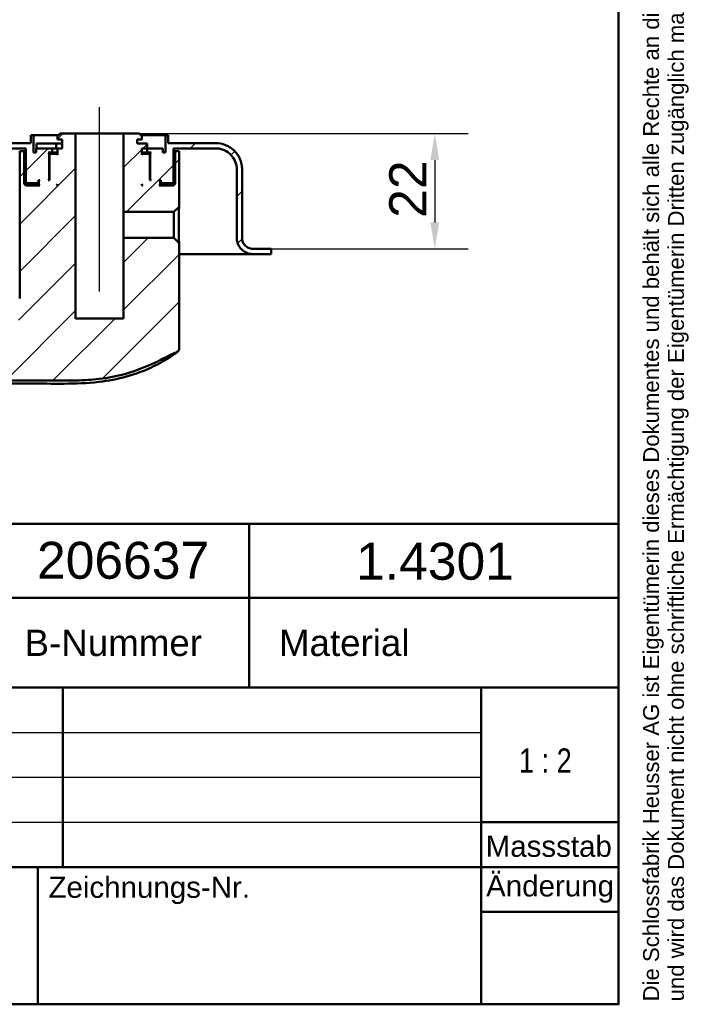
# Model space of a CAD drawing. Header units: millimetres. Extents: x 20 to 833, y 20 to 574.
# Tile 13 of 23: x 707 to 833, y 20 to 206. Entities that reach past the tile are written whole.
import ezdxf
from ezdxf.enums import TextEntityAlignment as Align

# ---------------------------------------------------------------- set-up
doc = ezdxf.new("R2010")
doc.units = ezdxf.units.MM
doc.header["$LTSCALE"] = 2
for name, color, linetype, lineweight in [('Bemaßungen(DIN)', 7, 'Continuous', 25), ('Mittellinie(DIN)', 7, 'Continuous', 25), ('Sichtbare Kanten(DIN)', 7, 'Continuous', 50), ('Skizziergeometrie(DIN)', 7, 'Continuous', 50), ('Skizzierlinie(DIN)', 7, 'Continuous', 25), ('Symbole(DIN)', 7, 'Continuous', 25)]:
    doc.layers.add(name, color=color, linetype=linetype, lineweight=lineweight)
doc.layers.add('Schraffur', color=179, linetype='Continuous', lineweight=9, true_color=0x1e1e47)
doc.styles.add('Aktuell-DIN', font='arial.ttf')
doc.styles.add('STANDARD-DIN~0', font='arial.ttf')
doc.styles.add('Textstil10', font='arial.ttf')
doc.styles.add('Textstil41', font='arial.ttf', dxfattribs={"width": 0.8})
doc.styles.add('Textstil83', font='arial.ttf', dxfattribs={"width": 0.8})
doc.dimstyles.new('CAD-LAN', dxfattribs={"dimscale": 2, "dimtxt": 3.5, "dimasz": 2.5, "dimexe": 3.175, "dimexo": 0, "dimgap": 0.8, "dimtad": 1, "dimrnd": 1e-08, "dimtxsty": 'STANDARD-DIN~0', "dimcen": 0.09, "dimdle": 10, "dimclrd": 250, "dimclre": 250, "dimclrt": 250, "dimadec": 0, "dimazin": 2, "dimtfac": 1, "dimtmove": 0, "dimatfit": 3, "dimfxl": 1, "dimtolj": 1, "dimtzin": 0, "dimlwd": 25, "dimlwe": 25, "dimarcsym": 0})

# ---------------------------------------------------------------- blocks, each defined once
blk = doc.blocks.new('Ränder Standardrahmen')
at = {"layer": 'Skizziergeometrie(DIN)', "flags": 128}
blk.add_lwpolyline([(10, 10), (10, 287), (410, 287), (410, 10), (10, 10)], dxfattribs=at)
blk = doc.blocks.new('Schriftfelder Heusser')
at = {"layer": 'Skizziergeometrie(DIN)'}
for p, q in [((101, 236.917), (291, 236.917)), ((256, 229.917), (256, 236.917)), ((291, 236.917), (291, 229.917)), ((101, 229.917), (291, 229.917)), ((256, 229.917), (256, 221.417)), ((291, 229.917), (291, 191.417)), ((101, 221.417), (291, 221.417)), ((238.348, 221.417), (238.348, 204.417)), ((278, 221.417), (278, 191.417)), ((278, 208.667), (291, 208.667)), ((101, 204.417), (291, 204.417)), ((236, 204.417), (236, 191.417)), ((278, 200.167), (291, 200.167)), ((291, 191.417), (101, 191.417))]:
    blk.add_line(p, q, dxfattribs=at)
at = {"layer": 'Skizzierlinie(DIN)'}
for p, q in [((162.348, 217.167), (278, 217.167)), ((162.348, 212.917), (278, 212.917)), ((162.348, 208.667), (278, 208.667))]:
    blk.add_line(p, q, dxfattribs=at)
at = {"layer": 'Symbole(DIN)', "color": 7, "insert": (293.332, 191.695), "char_height": 1.5, "width": 182.3003, "attachment_point": 1, "rotation": 90, "line_spacing_factor": 0.944221, "style": 'Aktuell-DIN'}
blk.add_mtext('\\fArial|b0|i0;\\H1.5000;Die Schlossfabrik Heusser AG ist Eigentümerin dieses Dokumentes und behält sich alle Rechte an diesem und dem dargestellten Gegenstand vor. Der Empfänger anerkennt diese Rechte\\Pund wird das Dokument nicht ohne schriftliche Ermächtigung der Eigentümerin Dritten zugänglich machen oder zu anderen Zwecken verwenden, zu dem es ihm übergeben worden ist.\\P ', dxfattribs=at)
at = {"layer": 'Symbole(DIN)', "color": 179, "true_color": 0x262659, "style": 'Aktuell-DIN'}
for s, insert, char_height, attachment_point in [('B-Nummer', (234.739, 225.624), 2.4892, 4), ('Material', (265.018, 225.624), 2.4892, 5), ('\\fArial|b0|i0;\\H2.0000;Massstab', (284.392, 206.366), 2, 5), ('\\fArial|b0|i0;Zeichnungs-Nr.', (237, 203.5), 2, 1)]:
    blk.add_mtext(s, dxfattribs=dict(at, insert=insert, char_height=char_height, attachment_point=attachment_point))
at = {"layer": 'Symbole(DIN)', "color": 179, "true_color": 0x262659, "insert": (284.513, 202.326), "char_height": 2, "width": 12.11433, "attachment_point": 5, "style": 'Aktuell-DIN'}
blk.add_mtext('\\fArial|b0|i0;Änderung', dxfattribs=at)
at = {"layer": 'Symbole(DIN)', "color": 179, "true_color": 0x262659, "style": 'Textstil10'}
blk.add_attdef('ERSTELLUNGSDATUM_001', (217.042, 218.291), '', height=2, dxfattribs=at)
at = {"layer": 'Symbole(DIN)', "color": 179, "true_color": 0x262659}
for tag, height, style, p in [('AUTOR', 2.489, 'Aktuell-DIN', (240.035, 219.263)), ('KONTROLLDATUM', 2, 'Textstil10', (217.417, 215.038)), ('KONTROLLIERT_VON', 2, 'Textstil10', (239.981, 215.054))]:
    blk.add_attdef(tag, text='', height=height, dxfattribs=dict(at, style=style)).set_placement(p, align=Align.MIDDLE_LEFT)
at = {"layer": 'Symbole(DIN)', "color": 7, "style": 'Textstil83', "width": 0.8}
blk.add_attdef('Anfänglicher_Ansichtsmaßstab_001', (281.568, 213.345), '', height=2.3, dxfattribs=at)
at = {"layer": 'Symbole(DIN)', "color": 179, "true_color": 0x262659, "style": 'Textstil10'}
blk.add_attdef('PROJEKT', text='', height=2, dxfattribs=at).set_placement((217.773, 209.719), align=Align.BOTTOM_LEFT)
at = {"layer": 'Symbole(DIN)', "color": 7, "style": 'Textstil41', "width": 0.8}
blk.add_attdef('STATUS', text='', height=5, dxfattribs=at).set_placement((284.526, 195.865), align=Align.MIDDLE_CENTER)
blk = doc.blocks.new('*D26')
at = {"layer": 'Bemaßungen(DIN)', "color": 250, "linetype": 'Continuous', "lineweight": 25, "true_color": 0x3f3f3f, "transparency": 16777216}
for p, q in [((729.19, 184.88), (791.54, 184.88)), ((785.19, 179.88), (785.19, 168.08)), ((753.19, 163.08), (791.54, 163.08))]:
    blk.add_line(p, q, dxfattribs=at)
at = {"layer": 'Bemaßungen(DIN)', "color": 250, "linetype": 'Continuous', "true_color": 0x3f3f3f, "transparency": 16777216}
for points in [[(784.36, 179.88), (786.03, 179.88), (785.19, 184.88)], [(784.36, 168.08), (786.03, 168.08), (785.19, 163.08)]]:
    blk.add_solid(points, dxfattribs=at)
at = {"layer": 'Defpoints', "color": 0, "linetype": 'Continuous', "transparency": 16777216}
for p in [(729.19, 184.88), (753.19, 163.08), (785.19, 163.08)]:
    blk.add_point(p, dxfattribs=at)
at = {"layer": 'Bemaßungen(DIN)', "color": 250, "linetype": 'Continuous', "lineweight": 25, "true_color": 0x3f3f3f, "transparency": 16777216, "insert": (776.56, 168.94), "char_height": 7, "attachment_point": 1, "rotation": 90, "style": 'STANDARD-DIN~0'}
blk.add_mtext('\\A1;22', dxfattribs=at)
blk = doc.blocks.new('*D27')
at = {"layer": 'Bemaßungen(DIN)', "color": 250, "linetype": 'Continuous', "lineweight": 25, "true_color": 0x3f3f3f, "transparency": 16777216}
for p, q in [((540.19, 162.08), (513.84, 162.08)), ((520.19, 142.53), (520.19, 157.08)), ((712.54, 137.53), (513.84, 137.53))]:
    blk.add_line(p, q, dxfattribs=at)
at = {"layer": 'Bemaßungen(DIN)', "color": 250, "linetype": 'Continuous', "true_color": 0x3f3f3f, "transparency": 16777216}
for points in [[(519.36, 157.08), (521.03, 157.08), (520.19, 162.08)], [(519.36, 142.53), (521.03, 142.53), (520.19, 137.53)]]:
    blk.add_solid(points, dxfattribs=at)
at = {"layer": 'Defpoints', "color": 0, "linetype": 'Continuous', "transparency": 16777216}
for p in [(520.19, 162.08), (540.19, 162.08), (712.54, 137.53)]:
    blk.add_point(p, dxfattribs=at)
at = {"layer": 'Bemaßungen(DIN)', "color": 250, "linetype": 'Continuous', "lineweight": 25, "true_color": 0x3f3f3f, "transparency": 16777216, "insert": (511.45, 144.71), "char_height": 7, "attachment_point": 1, "rotation": 90, "style": 'STANDARD-DIN~0'}
blk.add_mtext('\\A1;25', dxfattribs=at)

msp = doc.modelspace()

# ---------------------------------------------------------------- hatches: boundary and pattern name
at = {"layer": 'Schraffur'}
h = msp.add_hatch(dxfattribs=at)
h.set_pattern_fill('ANSI31', color=256, scale=50.8, style=0)
h.set_pattern_definition([(45, (0, 0), (-4.49013, 4.49013), [])])
edge = h.paths.add_edge_path()
edge.add_line((747.693, 178.082), (747.693, 165.082))
edge.add_spline(control_points=[(747.693, 165.082), (747.693, 164.873), (747.715, 164.666), (747.799, 164.264), (747.861, 164.071), (748.099, 163.523), (748.327, 163.196), (748.888, 162.656), (749.212, 162.444), (749.926, 162.155), (750.306, 162.082), (750.693, 162.082)], knot_values=[-0.4735831, -0.4735831, -0.4735831, -0.4735831, -0.4108832, -0.4108832, -0.3500812, -0.3500812, -0.2314327, -0.2314327, -0.1160757, -0.1160757, -0.0000071, -0.0000071, -0.0000071, -0.0000071], degree=3, periodic=0)
edge.add_line((750.693, 162.082), (754.193, 162.082))
edge.add_line((754.193, 162.082), (754.193, 163.052))
edge.add_line((754.193, 163.052), (753.193, 163.052))
edge.add_line((753.193, 163.052), (753.193, 163.082))
edge.add_line((753.193, 163.082), (750.693, 163.082))
edge.add_spline(control_points=[(750.693, 163.082), (750.554, 163.082), (750.416, 163.096), (750.148, 163.153), (750.019, 163.194), (749.654, 163.353), (749.436, 163.505), (749.076, 163.878), (748.935, 164.095), (748.742, 164.571), (748.693, 164.824), (748.693, 165.082)], knot_values=[-0.3157143, -0.3157143, -0.3157143, -0.3157143, -0.2739221, -0.2739221, -0.2333875, -0.2333875, -0.1542884, -0.1542884, -0.0773838, -0.0773838, 0, 0, 0, 0], degree=3, periodic=0)
edge.add_line((748.693, 165.082), (748.693, 178.082))
edge.add_spline(control_points=[(748.693, 178.082), (748.693, 178.43), (748.658, 178.776), (748.517, 179.446), (748.414, 179.768), (748.017, 180.68), (747.637, 181.226), (746.703, 182.126), (746.162, 182.478), (744.972, 182.96), (744.338, 183.082), (743.693, 183.082)], knot_values=[-0.7893052, -0.7893052, -0.7893052, -0.7893052, -0.6848053, -0.6848053, -0.5834686, -0.5834686, -0.3857211, -0.3857211, -0.1934595, -0.1934595, 0, 0, 0, 0], degree=3, periodic=0)
edge.add_line((743.693, 183.082), (734.693, 183.082))
edge.add_line((734.693, 183.082), (734.693, 184.582))
edge.add_line((734.693, 184.582), (734.193, 184.582))
edge.add_line((734.193, 184.582), (734.193, 181.282))
edge.add_line((734.193, 181.282), (733.693, 181.282))
edge.add_line((733.693, 181.282), (733.693, 182.082))
edge.add_line((733.693, 182.082), (730.71, 182.082))
edge.add_line((730.71, 182.082), (730.71, 182.982))
edge.add_line((730.71, 182.982), (728.793, 182.982))
edge.add_line((728.793, 182.982), (728.793, 183.782))
edge.add_line((728.793, 183.782), (729.693, 183.782))
edge.add_line((729.693, 183.782), (729.693, 184.382))
edge.add_line((729.693, 184.382), (729.193, 184.882))
edge.add_line((729.193, 184.882), (726.243, 184.882))
edge.add_line((726.243, 184.882), (726.243, 170.041))
edge.add_line((726.243, 170.041), (735.752, 170.041))
edge.add_line((735.752, 170.041), (736.736, 171.025))
edge.add_line((736.736, 171.025), (736.736, 179.082))
edge.add_line((736.736, 179.082), (736.736, 181.582))
edge.add_line((736.736, 181.582), (735.993, 181.582))
edge.add_line((735.993, 181.582), (735.993, 175.382))
edge.add_line((735.993, 175.382), (735.693, 175.082))
edge.add_line((735.693, 175.082), (732.993, 175.082))
edge.add_line((732.993, 175.082), (733.193, 175.282))
edge.add_line((733.193, 175.282), (733.193, 175.882))
edge.add_line((733.193, 175.882), (732.993, 176.082))
edge.add_line((732.993, 176.082), (733.293, 176.082))
edge.add_line((733.293, 176.082), (733.293, 175.582))
edge.add_line((733.293, 175.582), (733.393, 175.482))
edge.add_line((733.393, 175.482), (735.493, 175.482))
edge.add_line((735.493, 175.482), (735.693, 175.682))
edge.add_line((735.693, 175.682), (735.693, 182.082))
edge.add_line((735.693, 182.082), (743.693, 182.082))
edge.add_spline(control_points=[(743.693, 182.082), (743.972, 182.082), (744.248, 182.054), (744.785, 181.941), (745.042, 181.859), (745.772, 181.541), (746.208, 181.237), (746.928, 180.49), (747.21, 180.057), (747.596, 179.105), (747.693, 178.598), (747.693, 178.082)], knot_values=[-0.6314442, -0.6314442, -0.6314442, -0.6314442, -0.5478443, -0.5478443, -0.4667749, -0.4667749, -0.3085769, -0.3085769, -0.1547676, -0.1547676, 0, 0, 0, 0], degree=3, periodic=0)
h.paths.add_polyline_path([(731.193, 176.082), (731.193, 180.882), (730.993, 181.082), (729.893, 181.082), (729.693, 180.882), (729.693, 182.082), (730.693, 182.082), (730.693, 181.282), (731.443, 181.282), (731.243, 181.082), (731.243, 176.282), (731.443, 176.082)], flags=0)
h.paths.add_polyline_path([(729.893, 175.082), (729.693, 175.082), (729.693, 175.282)], flags=0)
edge = h.paths.add_edge_path()
edge.add_line((540.193, 163.082), (540.193, 162.082))
edge.add_line((540.193, 162.082), (554.693, 162.082))
edge.add_spline(control_points=[(554.693, 162.082), (554.902, 162.082), (555.11, 162.103), (555.512, 162.188), (555.705, 162.25), (556.252, 162.488), (556.58, 162.716), (557.12, 163.276), (557.331, 163.601), (557.62, 164.315), (557.693, 164.695), (557.693, 165.082)], knot_values=[-0.4735814, -0.4735814, -0.4735814, -0.4735814, -0.4108832, -0.4108832, -0.3500812, -0.3500812, -0.2314327, -0.2314327, -0.1160757, -0.1160757, 0, 0, 0, 0], degree=3, periodic=0)
edge.add_line((557.693, 165.082), (557.693, 200.082))
edge.add_spline(control_points=[(557.693, 200.082), (557.693, 200.36), (557.722, 200.637), (557.835, 201.174), (557.917, 201.431), (558.235, 202.161), (558.539, 202.597), (559.286, 203.317), (559.719, 203.599), (560.67, 203.985), (561.177, 204.082), (561.693, 204.082)], knot_values=[-0.6314442, -0.6314442, -0.6314442, -0.6314442, -0.5478443, -0.5478443, -0.4667749, -0.4667749, -0.3085769, -0.3085769, -0.1547676, -0.1547676, 0, 0, 0, 0], degree=3, periodic=0)
edge.add_line((561.693, 204.082), (680.096, 204.082))
edge.add_spline(control_points=[(680.096, 204.082), (680.583, 204.082), (681.064, 203.995), (681.959, 203.654), (682.366, 203.409), (683.108, 202.764), (683.428, 202.355), (683.894, 201.44), (684.036, 200.944), (684.081, 200.431)], knot_values=[-0.5965767, -0.5965767, -0.5965767, -0.5965767, -0.4502726, -0.4502726, -0.3087981, -0.3087981, -0.1544759, -0.1544759, 0, 0, 0, 0], degree=3, periodic=0)
edge.add_line((684.081, 200.431), (685.287, 186.646))
edge.add_spline(control_points=[(685.287, 186.646), (685.34, 186.039), (685.501, 185.45), (686.023, 184.373), (686.372, 183.893), (687.256, 183.039), (687.8, 182.686), (688.991, 182.204), (689.624, 182.082), (690.268, 182.082)], knot_values=[-0.7457209, -0.7457209, -0.7457209, -0.7457209, -0.5628408, -0.5628408, -0.3859976, -0.3859976, -0.1930948, -0.1930948, 0, 0, 0, 0], degree=3, periodic=0)
edge.add_line((690.268, 182.082), (707.693, 182.082))
edge.add_line((707.693, 182.082), (707.693, 175.682))
edge.add_line((707.693, 175.682), (707.893, 175.482))
edge.add_line((707.893, 175.482), (709.993, 175.482))
edge.add_line((709.993, 175.482), (710.093, 175.582))
edge.add_line((710.093, 175.582), (710.093, 176.082))
edge.add_line((710.093, 176.082), (710.393, 176.082))
edge.add_line((710.393, 176.082), (710.193, 175.882))
edge.add_line((710.193, 175.882), (710.193, 175.282))
edge.add_line((710.193, 175.282), (710.393, 175.082))
edge.add_line((710.393, 175.082), (707.693, 175.082))
edge.add_line((707.693, 175.082), (707.393, 175.382))
edge.add_line((707.393, 175.382), (707.393, 181.582))
edge.add_line((707.393, 181.582), (706.55, 181.582))
edge.add_line((706.55, 181.582), (706.55, 179.082))
edge.add_line((706.55, 179.082), (706.55, 153.666))
edge.add_spline(control_points=[(706.55, 153.666), (706.55, 149.22), (706.55, 145.662), (703.022, 142.531), (698.996, 142.514), (693.962, 142.492)], knot_values=[0, 0, 0, 0, 0, 0, 1, 1, 1, 1, 1, 1], degree=5, periodic=0)
edge.add_spline(control_points=[(693.962, 142.492), (657.766, 142.334), (621.569, 142.191), (585.372, 142.32)], knot_values=[0.0000183, 0.0000183, 0.0000183, 0.0000183, 10.8591286, 10.8591286, 10.8591286, 10.8591286], degree=3, periodic=0)
edge.add_spline(control_points=[(585.372, 142.32), (578.836, 142.343), (572.876, 142.372), (566.683, 148.048), (566.656, 154.529), (566.622, 162.62)], knot_values=[0, 0, 0, 0, 0, 0, 1, 1, 1, 1, 1, 1], degree=5, periodic=0)
edge.add_spline(control_points=[(566.622, 162.62), (566.592, 169.917), (566.575, 173.804), (566.574, 177.168)], knot_values=[0, 0, 0, 0, 1.0033721, 1.0033721, 1.0033721, 1.0033721], weights=[1.044297, 1.00552, 1.0006869, 1.0000845], degree=3, periodic=0)
edge.add_spline(control_points=[(566.574, 177.168), (566.574, 177.734), (566.574, 178.242), (566.261, 178.582), (565.739, 178.582), (565.163, 178.582)], knot_values=[0, 0, 0, 0, 0, 0, 1, 1, 1, 1, 1, 1], degree=5, periodic=0)
edge.add_line((565.163, 178.582), (563.573, 178.582))
edge.add_spline(control_points=[(563.573, 178.582), (563.468, 178.582), (563.36, 178.582), (563.227, 178.545), (563.189, 178.529), (563.124, 178.483), (563.098, 178.455), (563.05, 178.38), (563.034, 178.333), (563.008, 178.2), (563.008, 178.108), (563.008, 178.017)], knot_values=[-0.0997525, -0.0997525, -0.0997525, -0.0997525, -0.0687231, -0.0687231, -0.0556331, -0.0556331, -0.0432165, -0.0432165, -0.0273736, -0.0273736, -0.0000528, -0.0000528, -0.0000528, -0.0000528], degree=3, periodic=0)
edge.add_spline(control_points=[(563.008, 178.017), (563.007, 176.09), (563.004, 174.252), (562.998, 172.316), (562.992, 170.375), (562.984, 168.378), (562.976, 166.448), (562.971, 165.162), (562.965, 163.877), (562.96, 162.591)], knot_values=[0, 0, 0, 0, 0.4100205, 0.4100205, 0.4100205, 0.82096, 0.82096, 0.82096, 1.0946134, 1.0946134, 1.0946134, 1.0946134], degree=3, periodic=0)
edge.add_spline(control_points=[(562.96, 162.591), (562.955, 161.455), (562.948, 160.316), (562.976, 159.102), (563.005, 157.888), (563.067, 156.821), (563.154, 155.903), (563.329, 154.066), (563.612, 152.57), (564.015, 151.161), (565.629, 145.524), (569.251, 141.641), (574.543, 139.877), (575.865, 139.436), (577.271, 139.123), (578.998, 138.921), (579.861, 138.82), (580.864, 138.745), (582.005, 138.704), (583.147, 138.664), (584.218, 138.661), (585.288, 138.656)], knot_values=[0, 0, 0, 0, 0.2406476, 0.2406476, 0.2406476, 0.4812952, 0.4812952, 0.4812952, 0.9625904, 0.9625904, 0.9625904, 2.8877711, 2.8877711, 2.8877711, 3.3690663, 3.3690663, 3.3690663, 3.6097139, 3.6097139, 3.6097139, 3.8503615, 3.8503615, 3.8503615, 3.8503615], degree=3, periodic=0)
edge.add_line((585.288, 138.656), (712.761, 138.109))
edge.add_spline(control_points=[(712.761, 138.109), (714.227, 138.103), (715.694, 138.096), (717.254, 138.14), (718.814, 138.184), (720.195, 138.274), (721.55, 138.429)], knot_values=[0, 0, 0, 0, 0.4403832, 0.4403832, 0.4403832, 0.8807664, 0.8807664, 0.8807664, 0.8807664], degree=3, periodic=0)
edge.add_spline(control_points=[(721.55, 138.429), (723.33, 138.632), (724.94, 138.937), (726.454, 139.358)], knot_values=[0, 0, 0, 0, 0.5001725, 0.5001725, 0.5001725, 0.5001725], degree=3, periodic=0)
edge.add_spline(control_points=[(726.454, 139.358), (727.989, 139.784), (729.669, 140.399), (731.495, 141.203)], knot_values=[0, 0, 0, 0, 0.5374565, 0.5374565, 0.5374565, 0.5374565], degree=3, periodic=0)
edge.add_spline(control_points=[(731.495, 141.203), (731.959, 141.408), (732.293, 141.562), (732.696, 141.758), (733.099, 141.954), (733.494, 142.155), (733.887, 142.358), (733.985, 142.409), (734.084, 142.46), (734.182, 142.511), (734.477, 142.663), (734.773, 142.815), (735.07, 142.963), (735.12, 142.987), (735.169, 143.012), (735.219, 143.036), (735.269, 143.06), (735.319, 143.085), (735.368, 143.109), (735.618, 143.229), (735.869, 143.345), (736.126, 143.452), (736.178, 143.473), (736.229, 143.494), (736.279, 143.514)], knot_values=[0, 0, 0, 0, 0.1300988, 0.1300988, 0.1300988, 0.2601975, 0.2601975, 0.2601975, 0.2927222, 0.2927222, 0.2927222, 0.3902963, 0.3902963, 0.3902963, 0.4065586, 0.4065586, 0.4065586, 0.422821, 0.422821, 0.422821, 0.5041327, 0.5041327, 0.5041327, 0.5203951, 0.5203951, 0.5203951, 0.5203951], degree=3, periodic=0)
edge.add_spline(control_points=[(736.279, 143.514), (736.372, 143.551), (736.463, 143.585), (736.579, 143.66), (736.615, 143.691), (736.677, 143.772), (736.698, 143.818), (736.736, 143.961), (736.736, 144.066), (736.736, 144.17)], knot_values=[-0.0935252, -0.0935252, -0.0935252, -0.0935252, -0.0642653, -0.0642653, -0.0483657, -0.0483657, -0.0312512, -0.0312512, 0, 0, 0, 0], degree=3, periodic=0)
edge.add_line((736.736, 144.17), (736.736, 164.139))
edge.add_line((736.736, 164.139), (735.752, 165.124))
edge.add_line((735.752, 165.124), (726.243, 165.124))
edge.add_line((726.243, 165.124), (726.243, 149.882))
edge.add_line((726.243, 149.882), (717.143, 149.882))
edge.add_line((717.143, 149.882), (717.143, 184.882))
edge.add_line((717.143, 184.882), (714.193, 184.882))
edge.add_line((714.193, 184.882), (713.693, 184.382))
edge.add_line((713.693, 184.382), (713.693, 183.782))
edge.add_line((713.693, 183.782), (714.593, 183.782))
edge.add_line((714.593, 183.782), (714.593, 182.082))
edge.add_line((714.593, 182.082), (713.693, 182.082))
edge.add_line((713.693, 182.082), (713.693, 180.882))
edge.add_line((713.693, 180.882), (713.493, 181.082))
edge.add_line((713.493, 181.082), (712.393, 181.082))
edge.add_line((712.393, 181.082), (712.193, 180.882))
edge.add_line((712.193, 180.882), (712.193, 176.082))
edge.add_line((712.193, 176.082), (711.943, 176.082))
edge.add_line((711.943, 176.082), (712.143, 176.282))
edge.add_line((712.143, 176.282), (712.143, 181.082))
edge.add_line((712.143, 181.082), (711.943, 181.282))
edge.add_line((711.943, 181.282), (712.693, 181.282))
edge.add_line((712.693, 181.282), (712.693, 182.082))
edge.add_line((712.693, 182.082), (709.693, 182.082))
edge.add_line((709.693, 182.082), (709.693, 181.282))
edge.add_line((709.693, 181.282), (709.193, 181.282))
edge.add_line((709.193, 181.282), (709.193, 184.582))
edge.add_line((709.193, 184.582), (708.693, 184.582))
edge.add_line((708.693, 184.582), (708.693, 183.082))
edge.add_line((708.693, 183.082), (690.064, 183.082))
edge.add_spline(control_points=[(690.064, 183.082), (689.575, 183.082), (689.093, 183.17), (688.196, 183.513), (687.788, 183.759), (687.047, 184.407), (686.728, 184.816), (686.263, 185.732), (686.122, 186.229), (686.078, 186.742)], knot_values=[-0.5973968, -0.5973968, -0.5973968, -0.5973968, -0.4506663, -0.4506663, -0.3087924, -0.3087924, -0.1544816, -0.1544816, 0, 0, 0, 0], degree=3, periodic=0)
edge.add_line((686.078, 186.742), (684.902, 200.508))
edge.add_spline(control_points=[(684.902, 200.508), (684.85, 201.117), (684.689, 201.708), (684.167, 202.788), (683.817, 203.27), (682.931, 204.125), (682.388, 204.479), (681.197, 204.96), (680.564, 205.082), (679.92, 205.082)], knot_values=[-0.7467461, -0.7467461, -0.7467461, -0.7467461, -0.5633329, -0.5633329, -0.3859905, -0.3859905, -0.193102, -0.193102, 0, 0, 0, 0], degree=3, periodic=0)
edge.add_line((679.92, 205.082), (561.693, 205.082))
edge.add_spline(control_points=[(561.693, 205.082), (561.346, 205.082), (560.999, 205.047), (560.329, 204.906), (560.008, 204.803), (559.095, 204.406), (558.55, 204.025), (557.65, 203.092), (557.297, 202.551), (556.815, 201.361), (556.693, 200.727), (556.693, 200.082)], knot_values=[-0.7893052, -0.7893052, -0.7893052, -0.7893052, -0.6848053, -0.6848053, -0.5834686, -0.5834686, -0.3857211, -0.3857211, -0.1934595, -0.1934595, 0, 0, 0, 0], degree=3, periodic=0)
edge.add_line((556.693, 200.082), (556.693, 165.082))
edge.add_spline(control_points=[(556.693, 165.082), (556.693, 164.943), (556.679, 164.805), (556.623, 164.536), (556.582, 164.408), (556.423, 164.043), (556.271, 163.825), (555.897, 163.465), (555.681, 163.324), (555.205, 163.131), (554.951, 163.082), (554.693, 163.082)], knot_values=[-0.3157221, -0.3157221, -0.3157221, -0.3157221, -0.2739221, -0.2739221, -0.2333875, -0.2333875, -0.1542884, -0.1542884, -0.0773838, -0.0773838, -0.000002, -0.000002, -0.000002, -0.000002], degree=3, periodic=0)
edge.add_line((554.693, 163.082), (540.193, 163.082))
h.paths.add_polyline_path([(713.693, 175.082), (713.493, 175.082), (713.693, 175.282)], flags=0)

# ---------------------------------------------------------------- linework, layer by layer
at = {"layer": 'Mittellinie(DIN)', "linetype": 'Continuous'}
msp.add_line((721.693, 154.961), (721.693, 189.882), dxfattribs=at)
at = {"layer": 'Sichtbare Kanten(DIN)'}
for p, q in [((714.193, 184.882), (713.693, 184.382)), ((717.143, 184.882), (714.193, 184.882)), ((717.143, 149.882), (717.143, 184.882)), ((726.243, 184.882), (717.143, 184.882)), ((729.193, 184.882), (726.243, 184.882)), ((726.243, 184.882), (726.243, 170.041)), ((729.693, 184.382), (729.193, 184.882)), ((708.693, 183.082), (690.064, 183.082)), ((709.193, 184.582), (708.693, 184.582)), ((708.693, 184.582), (708.693, 183.082)), ((709.193, 181.282), (709.193, 184.582)), ((709.193, 184.582), (713.893, 184.582)), ((713.435, 182.982), (709.735, 182.982)), ((709.735, 182.982), (709.735, 182.082)), ((714.593, 182.982), (713.435, 182.982)), ((713.435, 182.982), (713.435, 182.082)), ((713.693, 184.382), (713.693, 183.782)), ((713.693, 183.782), (714.593, 183.782)), ((714.593, 183.782), (714.593, 182.082)), ((728.793, 182.982), (728.793, 183.782)), ((728.793, 183.782), (729.693, 183.782)), ((730.71, 182.982), (728.793, 182.982)), ((729.493, 184.582), (734.193, 184.582)), ((729.693, 183.782), (729.693, 184.382)), ((730.71, 182.082), (730.71, 182.982)), ((734.693, 184.582), (734.193, 184.582)), ((734.193, 184.582), (734.193, 181.282)), ((734.693, 183.082), (734.693, 184.582)), ((743.693, 183.082), (734.693, 183.082)), ((690.268, 182.082), (707.693, 182.082)), ((707.393, 181.582), (706.55, 181.582)), ((706.55, 179.082), (706.55, 181.582)), ((707.393, 175.382), (707.393, 181.582)), ((707.693, 181.582), (707.393, 181.582)), ((707.693, 182.082), (707.693, 175.682)), ((709.693, 181.282), (709.193, 181.282)), ((712.693, 182.082), (709.693, 182.082)), ((709.693, 182.082), (709.693, 181.282)), ((712.143, 181.082), (711.943, 181.282)), ((711.943, 181.282), (712.693, 181.282)), ((712.143, 176.282), (712.143, 181.082)), ((712.143, 181.082), (712.393, 181.082)), ((712.393, 181.082), (712.193, 180.882)), ((712.193, 180.882), (712.193, 176.082)), ((713.493, 181.082), (712.393, 181.082)), ((712.693, 181.282), (712.693, 182.082)), ((712.693, 182.082), (712.714, 182.082)), ((713.693, 181.282), (712.693, 181.282)), ((712.714, 182.082), (713.435, 182.082)), ((713.435, 182.082), (713.693, 182.082)), ((713.693, 180.882), (713.493, 181.082)), ((713.693, 181.082), (713.493, 181.082)), ((714.593, 182.082), (713.693, 182.082)), ((713.693, 182.082), (713.693, 180.882)), ((729.693, 180.882), (729.693, 182.082)), ((729.693, 182.082), (730.693, 182.082)), ((730.693, 181.282), (729.693, 181.282)), ((729.893, 181.082), (729.693, 180.882)), ((729.893, 181.082), (729.693, 181.082)), ((730.993, 181.082), (729.893, 181.082)), ((730.693, 182.082), (730.693, 181.282)), ((730.693, 181.282), (731.443, 181.282)), ((733.693, 182.082), (730.71, 182.082)), ((731.193, 180.882), (730.993, 181.082)), ((730.993, 181.082), (731.243, 181.082)), ((731.193, 176.082), (731.193, 180.882)), ((731.443, 181.282), (731.243, 181.082)), ((731.243, 181.082), (731.243, 176.282)), ((733.693, 181.282), (733.693, 182.082)), ((734.193, 181.282), (733.693, 181.282)), ((735.693, 175.682), (735.693, 182.082)), ((735.693, 182.082), (743.693, 182.082)), ((735.993, 181.582), (735.693, 181.582)), ((736.736, 181.582), (735.993, 181.582)), ((735.993, 181.582), (735.993, 175.382)), ((736.736, 179.082), (736.736, 181.582)), ((706.55, 179.082), (706.55, 153.666)), ((736.736, 171.025), (736.736, 179.082)), ((736.736, 179.082), (736.736, 171.025)), ((747.693, 178.082), (747.693, 165.082)), ((748.693, 165.082), (748.693, 178.082)), ((748.693, 178.082), (748.693, 178.082)), ((748.693, 165.082), (748.693, 178.082)), ((707.693, 175.082), (707.393, 175.382)), ((710.193, 175.382), (707.393, 175.382)), ((707.693, 175.682), (707.893, 175.482)), ((707.893, 175.482), (709.993, 175.482)), ((709.993, 175.482), (710.093, 175.582)), ((709.993, 175.482), (710.193, 175.482)), ((710.093, 175.582), (710.093, 176.082)), ((710.093, 176.082), (710.393, 176.082)), ((710.193, 175.582), (710.093, 175.582)), ((710.393, 176.082), (710.193, 175.882)), ((710.193, 175.882), (710.193, 175.282)), ((710.193, 175.282), (710.393, 175.082)), ((711.943, 176.082), (712.143, 176.282)), ((712.193, 176.082), (711.943, 176.082)), ((712.193, 176.282), (712.143, 176.282)), ((713.493, 175.082), (713.693, 175.282)), ((713.693, 175.282), (713.693, 175.082)), ((729.693, 175.082), (729.693, 175.282)), ((729.693, 175.282), (729.893, 175.082)), ((731.243, 176.282), (731.193, 176.282)), ((731.443, 176.082), (731.193, 176.082)), ((731.243, 176.282), (731.443, 176.082)), ((733.193, 175.882), (732.993, 176.082)), ((732.993, 176.082), (733.293, 176.082)), ((732.993, 175.082), (733.193, 175.282)), ((733.193, 175.282), (733.193, 175.882)), ((733.293, 175.582), (733.193, 175.582)), ((733.193, 175.482), (733.393, 175.482)), ((735.993, 175.382), (733.193, 175.382)), ((733.293, 176.082), (733.293, 175.582)), ((733.293, 175.582), (733.393, 175.482)), ((733.393, 175.482), (735.493, 175.482)), ((735.493, 175.482), (735.693, 175.682)), ((735.993, 175.382), (735.693, 175.082)), ((710.393, 175.082), (707.693, 175.082)), ((713.693, 175.082), (713.493, 175.082)), ((729.893, 175.082), (729.693, 175.082)), ((735.693, 175.082), (732.993, 175.082)), ((726.243, 170.041), (735.752, 170.041)), ((726.243, 170.041), (726.243, 165.124)), ((735.752, 170.041), (736.736, 171.025)), ((735.752, 170.041), (735.752, 165.124)), ((735.752, 165.124), (726.243, 165.124)), ((726.243, 165.124), (726.243, 149.882)), ((736.736, 164.139), (735.752, 165.124)), ((736.736, 144.17), (736.736, 164.139)), ((736.736, 164.139), (736.736, 144.17)), ((753.193, 163.082), (750.693, 163.082)), ((753.193, 163.052), (753.193, 163.082)), ((753.193, 163.052), (753.193, 163.082)), ((754.193, 163.052), (753.193, 163.052)), ((754.193, 162.082), (754.193, 163.052)), ((754.193, 162.082), (754.193, 163.052)), ((736.736, 162.082), (750.693, 162.082)), ((750.693, 162.082), (754.193, 162.082)), ((726.243, 149.882), (717.143, 149.882)), ((712.761, 138.109), (585.288, 138.656))]:
    msp.add_line(p, q, dxfattribs=at)
for points, knots in [([(748.693, 178.082), (748.693, 178.43), (748.658, 178.776), (748.517, 179.446), (748.414, 179.768), (748.017, 180.68), (747.637, 181.226), (746.703, 182.126), (746.162, 182.478), (744.972, 182.96), (744.338, 183.082), (743.693, 183.082)], [-0.78930523, -0.78930523, -0.78930523, -0.78930523, -0.68480532, -0.68480532, -0.58346864, -0.58346864, -0.38572109, -0.38572109, -0.19345948, -0.19345948, 0, 0, 0, 0]), ([(743.693, 182.082), (743.972, 182.082), (744.248, 182.054), (744.785, 181.941), (745.042, 181.859), (745.772, 181.541), (746.208, 181.237), (746.928, 180.49), (747.21, 180.057), (747.596, 179.105), (747.693, 178.598), (747.693, 178.082)], [-0.63144419, -0.63144419, -0.63144419, -0.63144419, -0.54784426, -0.54784426, -0.46677491, -0.46677491, -0.30857687, -0.30857687, -0.15476758, -0.15476758, 0, 0, 0, 0]), ([(721.546, 137.867), (717.191, 137.369), (712.784, 137.548), (701.065, 137.599), (693.729, 137.63), (664.385, 137.756), (642.377, 137.85), (612.116, 137.98), (603.863, 138.015), (589.417, 138.078), (583.121, 137.477), (575.781, 138.906), (574.533, 139.259), (571.343, 140.555), (569.459, 141.774), (566.708, 144.515), (565.678, 145.95), (564.075, 149.056), (563.497, 150.761), (562.651, 154.609), (562.475, 156.792), (562.325, 162.584), (562.415, 166.208), (562.433, 171.291), (562.438, 172.75), (562.444, 174.938), (562.446, 175.668), (562.445, 176.762), (562.444, 177.127), (562.448, 177.587), (562.45, 177.683), (562.456, 177.889), (562.462, 178.001), (562.484, 178.148), (562.494, 178.193), (562.53, 178.315), (562.564, 178.381), (562.65, 178.48), (562.703, 178.516), (562.811, 178.557), (562.858, 178.568), (562.942, 178.578), (562.976, 178.58), (563.03, 178.583), (563.05, 178.583), (563.091, 178.583), (563.112, 178.583), (563.133, 178.583)], [0, 0, 0, 0, 1.3147732, 1.3147732, 3.5156069, 3.5156069, 10.1181079, 10.1181079, 12.5940457, 12.5940457, 14.4517512, 14.4517512, 14.8372417, 14.8372417, 15.4848677, 15.4848677, 16.0022412, 16.0022412, 16.5333209, 16.5333209, 17.1842684, 17.1842684, 18.2712861, 18.2712861, 18.7090006, 18.7090006, 18.9277979, 18.9277979, 19.037268, 19.037268, 19.0659314, 19.0659314, 19.1002429, 19.1002429, 19.1167144, 19.1167144, 19.1500843, 19.1500843, 19.1808225, 19.1808225, 19.1996381, 19.1996381, 19.21058, 19.21058, 19.2165994, 19.2165994, 19.2229076, 19.2229076, 19.2229076, 19.2229076]), ([(736.736, 171.025), (736.736, 171.025), (736.736, 171.025), (736.736, 171.025), (736.735, 170.937), (736.73, 170.582), (736.726, 170.315), (736.719, 169.701), (736.715, 169.315), (736.71, 168.47), (736.709, 168.011), (736.709, 167.582), (736.709, 167.152), (736.71, 166.693), (736.715, 165.847), (736.719, 165.46), (736.726, 164.847), (736.73, 164.58), (736.735, 164.227), (736.736, 164.139), (736.736, 164.139), (736.736, 164.139), (736.736, 164.139)], [1.55009, 1.55009, 1.55009, 1.55009, 1.5501229, 1.5501229, 1.6796868, 1.6796868, 1.8092507, 1.8092507, 1.9380413, 1.9380413, 2.0668318, 2.0668318, 2.0668318, 2.1958916, 2.1958916, 2.3249514, 2.3249514, 2.4542456, 2.4542456, 2.5835399, 2.5835399, 2.5835728, 2.5835728, 2.5835728, 2.5835728]), ([(747.693, 165.082), (747.693, 164.873), (747.715, 164.666), (747.799, 164.264), (747.861, 164.071), (748.099, 163.523), (748.327, 163.196), (748.888, 162.656), (749.212, 162.444), (749.926, 162.155), (750.306, 162.082), (750.693, 162.082)], [-0.47358314, -0.47358314, -0.47358314, -0.47358314, -0.41088319, -0.41088319, -0.35008119, -0.35008119, -0.23143265, -0.23143265, -0.11607569, -0.11607569, -0.00000713, -0.00000713, -0.00000713, -0.00000713]), ([(750.693, 163.082), (750.554, 163.082), (750.416, 163.096), (750.148, 163.153), (750.019, 163.194), (749.654, 163.353), (749.436, 163.505), (749.076, 163.878), (748.935, 164.095), (748.742, 164.571), (748.693, 164.824), (748.693, 165.082)], [-0.31571434, -0.31571434, -0.31571434, -0.31571434, -0.27392213, -0.27392213, -0.23338746, -0.23338746, -0.15428844, -0.15428844, -0.07738379, -0.07738379, 0, 0, 0, 0]), ([(736.573, 143.659), (736.573, 143.658), (736.57, 143.656), (736.559, 143.648), (736.541, 143.633), (736.492, 143.595), (736.456, 143.566), (736.22, 143.386), (735.965, 143.193), (735.15, 142.636), (734.627, 142.297), (733.512, 141.642), (732.942, 141.328), (731.628, 140.663), (730.86, 140.31), (729.013, 139.56), (727.906, 139.184), (725.076, 138.392), (723.314, 138.069), (721.546, 137.867)], [0.1270288, 0.1270288, 0.1270288, 0.1270288, 0.231747, 0.231747, 0.5607875, 0.5607875, 0.8078685, 0.8078685, 1.1211211, 1.1211211, 1.3900415, 1.3900415, 1.608894, 1.608894, 1.8669623, 1.8669623, 2.2153076, 2.2153076, 2.7492385, 2.7492385, 2.7492385, 2.7492385]), ([(736.279, 143.514), (736.372, 143.551), (736.463, 143.585), (736.579, 143.66), (736.615, 143.691), (736.677, 143.772), (736.698, 143.818), (736.736, 143.961), (736.736, 144.066), (736.736, 144.17)], [-0.093525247, -0.093525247, -0.093525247, -0.093525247, -0.064265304, -0.064265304, -0.048365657, -0.048365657, -0.03125125, -0.03125125, 0, 0, 0, 0]), ([(731.495, 141.203), (731.959, 141.408), (732.293, 141.562), (732.696, 141.758), (733.099, 141.954), (733.494, 142.155), (733.887, 142.358), (733.985, 142.409), (734.084, 142.46), (734.182, 142.511), (734.477, 142.663), (734.773, 142.815), (735.07, 142.963), (735.12, 142.987), (735.169, 143.012), (735.219, 143.036), (735.269, 143.06), (735.319, 143.085), (735.368, 143.109), (735.618, 143.229), (735.869, 143.345), (736.126, 143.452), (736.178, 143.473), (736.229, 143.494), (736.279, 143.514)], [0, 0, 0, 0, 0.13009876, 0.13009876, 0.13009876, 0.26019753, 0.26019753, 0.26019753, 0.29272222, 0.29272222, 0.29272222, 0.39029629, 0.39029629, 0.39029629, 0.40655864, 0.40655864, 0.40655864, 0.42282098, 0.42282098, 0.42282098, 0.50413271, 0.50413271, 0.50413271, 0.52039505, 0.52039505, 0.52039505, 0.52039505]), ([(721.55, 138.429), (720.195, 138.274), (718.814, 138.184), (717.254, 138.14), (715.694, 138.096), (714.227, 138.103), (712.761, 138.109)], [0, 0, 0, 0, 0.44038321, 0.44038321, 0.44038321, 0.88076642, 0.88076642, 0.88076642, 0.88076642])]:
    msp.add_open_spline(points, degree=3, knots=knots, dxfattribs=at)
for points in [[(726.454, 139.358), (727.989, 139.784), (729.669, 140.399), (731.495, 141.203)], [(726.454, 139.358), (724.94, 138.937), (723.33, 138.632), (721.55, 138.429)]]:
    msp.add_open_spline(points, degree=3, dxfattribs=at)

# ---------------------------------------------------------------- block references
at = {"xscale": 2, "yscale": 2, "zscale": 2}
msp.add_blockref('Ränder Standardrahmen', (0, 0), dxfattribs=at)
ref = msp.add_blockref('Schriftfelder Heusser', (238, -362.833), dxfattribs=dict(xscale=2, yscale=2, zscale=2))
ref.add_attrib('Anfänglicher_Ansichtsmaßstab_001', '1 : 2', (801.136, 63.856), dxfattribs={"layer": 'Symbole(DIN)', "color": 7, "height": 4.6, "style": 'Textstil83', "width": 0.8})

# ---------------------------------------------------------------- texts
at = {"layer": 'Symbole(DIN)', "color": 7, "char_height": 7, "attachment_point": 1, "style": 'Aktuell-DIN'}
for s, insert, width in [('{\\fArial|b0|i0;\\H7.0000;206637}', (709.83, 107.58), 32.62043), ('{\\fArial|b0|i0;\\H7.0000;1.4301}', (770.274, 107.401), 29.89939)]:
    msp.add_mtext(s, dxfattribs=dict(at, insert=insert, width=width))

# ---------------------------------------------------------------- dimensions: what is measured, and where the dimension line sits
at = {"layer": 'Bemaßungen(DIN)', "color": 250, "linetype": 'Continuous', "lineweight": 25, "true_color": 0x3f3f3f}
for base, p1, p2, picture, middle in [((785.193, 163.082), (729.193, 184.882), (753.193, 163.082), '*D26', (785.193, 173.982)), ((520.193, 162.082), (712.543, 137.527), (540.193, 162.082), '*D27', (520.193, 149.805))]:
    dim = msp.add_linear_dim(base=base, p1=p1, p2=p2, angle=90, dimstyle='CAD-LAN', override={"dimgap": 0.8, "dimdec": 0, "dimtol": 0, "dimlim": 0, "dimtp": 0, "dimtm": 0, "dimtdec": 2, "dimtofl": 0, "dimatfit": 1}, dxfattribs=at)
    dim.commit()
    dim.dimension.update_dxf_attribs({"geometry": picture, "text_midpoint": middle, "dimtype": 160})

doc.saveas('drawing.dxf')
